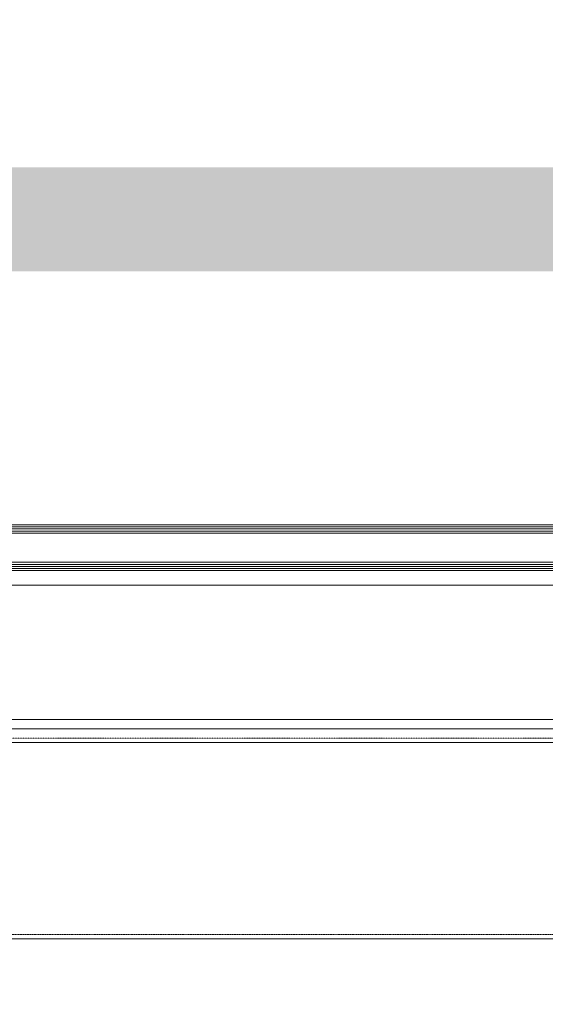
# Model space of a CAD drawing. Header units: millimetres. Extents: x -226731 to 126254, y -16359 to 60195.
# Tile 243 of 256: x -140569 to -140316, y 20748 to 21220. Entities that reach past the tile are written whole.
import ezdxf

# ---------------------------------------------------------------- set-up
doc = ezdxf.new("R2010")
doc.units = ezdxf.units.MM
doc.header["$LTSCALE"] = 0.1
doc.header["$MEASUREMENT"] = 0
doc.linetypes.add('HIDDEN', pattern=[0.375, 0.25, -0.125])
for name, color, linetype, lineweight in [('0_CCE_ FF_SIDE WALL SPRINKLER', 6, 'Continuous', 0), ('3_Hatch', 8, 'Continuous', 0), ('FIRE CIRCULE', 7, 'Continuous', 5), ('SPRINKLER COVERAGE AREA', 1, 'Continuous', 9)]:
    doc.layers.add(name, color=color, linetype=linetype, lineweight=lineweight)
doc.layers.add('FIRE FIGHTING SERVICES', color=5, linetype='Continuous')
doc.layers.add('GUARD RAIL', color=80, linetype='Continuous')

# ---------------------------------------------------------------- blocks, each defined once
blk = doc.blocks.new('*U429')
at = {"layer": '3_Hatch', "color": 8}
for p, q in [((-29.99, 199.78), (-1150, 199.78)), ((-28.4, 105.47), (-1150, 105.47)), ((-30.03, 98.97), (-1150, 98.97)), ((-29.51, 94.41), (-1150, 94.41)), ((-29.56, 30.01), (-1150, 30.01)), ((-1150, 23, 0), (-7.48, 23)), ((-1150, 22, 0), (-7.48, 22)), ((-1150, 21, 0), (-7.48, 21)), ((-1150, 20, 0), (-7.48, 20)), ((-1150, 19, 0), (-7.48, 19)), ((-1150, 5, 0), (-7.48, 5)), ((-1150, 4, 0), (-7.48, 4)), ((-1150, 3, 0), (-7.48, 3)), ((-1150, 2, 0), (-7.48, 2)), ((-1150, 1, 0), (-7.48, 1))]:
    blk.add_line(p, q, dxfattribs=at)
at = {"layer": '3_Hatch', "color": 8, "linetype": 'HIDDEN', "ltscale": 5}
blk.add_line((-29.99, 197.78), (-1150, 197.78), dxfattribs=at)
at = {"layer": '3_Hatch', "color": 8, "linetype": 'HIDDEN'}
blk.add_line((-30.03, 103.48), (-1150, 103.48), dxfattribs=at)
blk = doc.blocks.new('A$C2AD535C3')
at = {"layer": 'SPRINKLER COVERAGE AREA', "color": 1}
blk.add_circle((0, 0), 2500, dxfattribs=at)
blk = doc.blocks.new('G$C3584CA52')
at = {"layer": '0_CCE_ FF_SIDE WALL SPRINKLER', "color": 240, "xscale": -0.6, "yscale": 0.6, "zscale": 0.6}
blk.add_blockref('A$C2AD535C3', (0, -1500), dxfattribs=at)

msp = doc.modelspace()

# ---------------------------------------------------------------- linework, layer by layer
at = {"layer": 'FIRE CIRCULE', "color": 3}
msp.add_circle((-137926.85, 17553.1), 3500, dxfattribs=at)
at = {"layer": 'GUARD RAIL', "color": 8, "linetype": 'Continuous', "const_width": 50}
msp.add_lwpolyline([(-140893.16, 21124.62), (-128409.94, 21124.63)], dxfattribs=at)

# ---------------------------------------------------------------- block references
at = {"layer": '3_Hatch', "color": 8, "rotation": 179.9999999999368}
msp.add_blockref('*U429', (-141413.95, 20978.95), dxfattribs=at)
at = {"layer": 'FIRE FIGHTING SERVICES'}
msp.add_blockref('G$C3584CA52', (-139060.33, 21220.5), dxfattribs=at)

doc.saveas('drawing.dxf')
